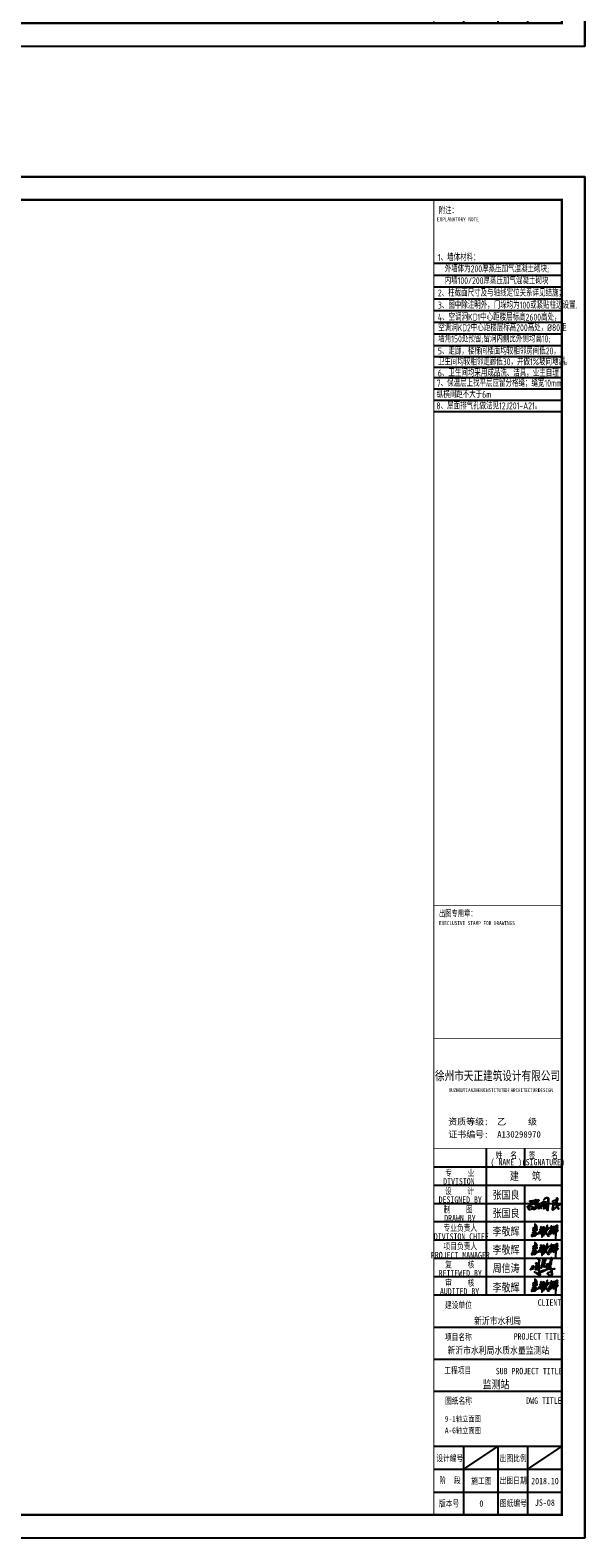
# Model space of a CAD drawing. Header units: inches. Extents: x 224620 to 3435104, y 247406 to 993300.
# Tile 45 of 110: x 310677 to 334909, y 383332 to 449137. Entities that reach past the tile are written whole.
import ezdxf
from ezdxf.enums import TextEntityAlignment as Align

# ---------------------------------------------------------------- set-up
doc = ezdxf.new("R2010")
doc.units = ezdxf.units.IN
doc.header["$MEASUREMENT"] = 0
for name, color, linetype in [('PUB_TEXT', 7, 'Continuous'), ('PUB_TITLE', 4, 'Continuous'), ('SHEET_TEXT', 3, 'Continuous'), ('TK', 7, 'Continuous'), ('细线', 135, 'Continuous')]:
    doc.layers.add(name, color=color, linetype=linetype)
doc.styles.add('-宋体', font='txt', dxfattribs={"width": 0.8})
doc.styles.add('TKHZ1', font='txt', dxfattribs={"width": 0.8})
doc.styles.add('TSSD_Dimension', font='Tssdeng.shx', dxfattribs={"width": 0.7, "bigfont": 'hztxt.shx'})
doc.styles.add('黑体', font='simhei.ttf')

# ---------------------------------------------------------------- blocks, each defined once
blk = doc.blocks.new('李敬辉')
h = blk.add_hatch(color=3)
h.paths.add_polyline_path([(3997, 950), (3920, 887), (3809, 793), (3730, 732), (3680, 669), (3670, 639), (3707, 622), (3817, 678), (3907, 708), (3970, 728), (3990, 743), (3996, 778), (4006, 824), (4012, 887), (4026, 937), (4017, 959)], flags=16)
h.paths.add_polyline_path([(4032, 1341), (3906, 1270), (3844, 1178), (3835, 1138), (3884, 1156), (3964, 1210), (4023, 1252), (4056, 1307)], flags=16)
h.paths.add_polyline_path([(3256, 1743), (3239, 1696), (3258, 1665), (3275, 1637), (3275, 1591), (3284, 1520), (3277, 1464), (3259, 1421), (3246, 1392), (3212, 1377), (3163, 1377), (3103, 1399), (3078, 1426), (3069, 1469), (3038, 1469), (3014, 1453), (3014, 1416), (3040, 1373), (3083, 1317), (3111, 1295), (3148, 1295), (3188, 1306), (3208, 1306), (3215, 1290), (3199, 1251), (3129, 1163), (3066, 1117), (3031, 1080), (2990, 1020), (2990, 980), (3003, 969), (3035, 1020), (3096, 1076), (3142, 1114), (3172, 1138), (3188, 1150), (3209, 1171), (3205, 1145), (3186, 1107), (3176, 1078), (3105, 1013), (3025, 946), (2962, 886), (2916, 846), (2880, 812), (2857, 774), (2851, 744), (2868, 730), (2914, 771), (3024, 864), (3095, 923), (3162, 988), (3200, 1041), (3222, 1053), (3243, 1067), (3270, 1067), (3247, 1030), (3206, 960), (3152, 893), (3048, 780), (2915, 625), (2820, 519), (2736, 377), (2707, 320), (2707, 272), (2718, 253), (2745, 249), (2858, 363), (2963, 495), (3041, 601), (3088, 652), (3116, 687), (3154, 721), (3170, 721), (3184, 707), (3175, 659), (3160, 609), (3147, 547), (3103, 439), (3103, 399), (3135, 384), (3182, 435), (3275, 581), (3338, 676), (3378, 766), (3378, 823), (3364, 834), (3343, 815), (3312, 748), (3275, 694), (3250, 664), (3234, 664), (3234, 707), (3218, 760), (3202, 787), (3172, 799), (3153, 812), (3179, 842), (3250, 929), (3319, 1013), (3341, 1063), (3341, 1107), (3311, 1130), (3282, 1137), (3266, 1131), (3254, 1148), (3273, 1225), (3292, 1259), (3301, 1289), (3335, 1338), (3427, 1418), (3515, 1502), (3560, 1542), (3578, 1592), (3558, 1616), (3526, 1589), (3484, 1558), (3440, 1527), (3401, 1491), (3374, 1469), (3350, 1456), (3337, 1472), (3337, 1534), (3337, 1591), (3328, 1653), (3312, 1690), (3293, 1724)])
h.paths.add_polyline_path([(2399, 950), (2324, 886), (2292, 840), (2298, 804), (2330, 753), (2348, 744), (2367, 785), (2389, 842), (2408, 898), (2408, 924), (2408, 940)], flags=16)
h.paths.add_polyline_path([(2726, 1379), (2628, 1264), (2489, 1113), (2318, 957), (2226, 889), (2165, 831), (2104, 784), (1997, 689), (2046, 668), (2184, 746), (2218, 770), (2264, 716), (2287, 696), (2287, 668), (2279, 641), (2242, 584), (2112, 461), (2008, 361), (1921, 281), (1873, 252), (1824, 186), (1872, 164), (1991, 251), (2139, 383), (2207, 458), (2250, 500), (2296, 552), (2321, 577), (2343, 577), (2377, 503), (2448, 397), (2527, 290), (2627, 189), (2710, 140), (2784, 108), (2854, 101), (2832, 152), (2738, 216), (2653, 296), (2536, 404), (2475, 502), (2432, 579), (2413, 645), (2404, 684), (2437, 807), (2461, 906), (2469, 996), (2497, 1033), (2598, 1129), (2672, 1200), (2749, 1286), (2777, 1329), (2777, 1381)])
h.paths.add_polyline_path([(1690, 731), (1619, 719), (1581, 687), (1558, 632), (1548, 602), (1587, 576), (1663, 612), (1729, 669), (1745, 726), (1710, 742)], flags=16)
h.paths.add_polyline_path([(1183, 736), (1135, 680), (1135, 638), (1188, 631), (1265, 671), (1344, 714), (1416, 757), (1452, 777), (1477, 766), (1477, 657), (1466, 577), (1446, 529), (1446, 489), (1492, 469), (1546, 469), (1627, 509), (1666, 542), (1716, 569), (1800, 611), (1824, 683), (1824, 776), (1789, 814), (1724, 836), (1652, 814), (1589, 754), (1566, 776), (1572, 820), (1640, 889), (1699, 938), (1799, 1002), (1910, 1063), (1967, 1097), (2021, 1122), (2063, 1142), (2097, 1155), (2128, 1145), (2135, 1119), (2057, 959), (1964, 794), (1870, 589), (1838, 503), (1787, 397), (1741, 285), (1721, 228), (1709, 228), (1705, 265), (1694, 299), (1697, 321), (1684, 346), (1673, 360), (1659, 385), (1666, 401), (1660, 415), (1641, 405), (1641, 366), (1657, 320), (1666, 251), (1666, 181), (1666, 123), (1666, 65), (1645, 8), (1645, -29), (1645, -69), (1667, -85), (1699, -69), (1726, -15), (1726, 32), (1737, 83), (1755, 130), (1775, 190), (1814, 304), (1860, 404), (1908, 513), (1944, 579), (1997, 689), (2070, 840), (2158, 998), (2228, 1081), (2316, 1178), (2428, 1344), (2506, 1504), (2572, 1639), (2617, 1733), (2617, 1790), (2589, 1821), (2560, 1810), (2511, 1746), (2429, 1501), (2313, 1303), (2260, 1229), (2233, 1187), (2195, 1227), (2139, 1254), (2094, 1236), (1926, 1150), (1797, 1074), (1564, 939), (1446, 862), (1288, 793), (1232, 768)])
h.paths.add_polyline_path([(1508, 1612), (1472, 1551), (1454, 1489), (1476, 1432), (1499, 1368), (1516, 1323), (1506, 1298), (1496, 1275), (1446, 1256), (1385, 1233), (1346, 1178), (1346, 1147), (1362, 1130), (1410, 1150), (1463, 1178), (1523, 1196), (1540, 1176), (1547, 1106), (1547, 1051), (1562, 1032), (1605, 1047), (1637, 1086), (1637, 1138), (1656, 1166), (1674, 1205), (1692, 1238), (1720, 1266), (1720, 1240), (1720, 1201), (1784, 1236), (1857, 1317), (1938, 1387), (2010, 1446), (2041, 1501), (2041, 1545), (1994, 1545), (1971, 1538), (1962, 1517), (1962, 1501), (1956, 1482), (1946, 1467), (1933, 1463), (1933, 1489), (1943, 1517), (1943, 1540), (1924, 1568), (1912, 1591), (1912, 1610), (1891, 1615), (1884, 1609), (1868, 1597), (1859, 1575), (1873, 1540), (1873, 1518), (1873, 1493), (1854, 1459), (1843, 1441), (1843, 1425), (1804, 1402), (1716, 1368), (1671, 1331), (1651, 1304), (1609, 1304), (1594, 1338), (1594, 1420), (1551, 1471), (1551, 1521), (1566, 1578), (1566, 1619), (1533, 1619)], flags=17)
h.paths.add_polyline_path([(168, 583), (175, 642), (267, 713), (435, 770), (553, 799), (624, 799), (670, 766), (663, 732), (608, 654), (516, 562), (471, 526), (471, 498), (528, 481), (650, 493), (809, 516), (986, 538), (1089, 557), (1146, 573), (1190, 544), (1209, 505), (1179, 451), (1103, 433), (971, 406), (838, 406), (676, 394), (617, 394), (617, 363), (653, 286), (663, 224), (644, 171), (597, 110), (500, 65), (399, 65), (276, 65), (187, 65), (113, 32), (0, 0), (31, 83), (125, 138), (254, 168), (377, 168), (435, 153), (527, 169), (556, 220), (527, 281), (446, 328), (376, 363), (288, 363), (223, 327), (138, 259), (75, 190), (16, 169), (-13, 199), (28, 265), (101, 356), (176, 421), (250, 449), (317, 467), (362, 491), (424, 559), (479, 605), (520, 656), (537, 689), (503, 689), (448, 663), (350, 616), (292, 607), (225, 582), (184, 576)])
h.paths.add_polyline_path([(454, 1236), (413, 1218), (373, 1179), (341, 1153), (323, 1137), (333, 1129), (391, 1139), (443, 1147), (467, 1163), (467, 1193), (467, 1221), (461, 1231)], flags=16)
h.paths.add_polyline_path([(585, 1900), (576, 1780), (576, 1654), (582, 1573), (582, 1527), (593, 1508), (633, 1521), (723, 1567), (788, 1589), (788, 1628), (741, 1727), (669, 1827), (623, 1882)], flags=16)
h.paths.add_polyline_path([(551, 2093), (510, 2034), (510, 1862), (521, 1723), (521, 1632), (521, 1554), (516, 1519), (503, 1492), (450, 1472), (374, 1447), (280, 1421), (207, 1395), (197, 1357), (229, 1324), (367, 1359), (439, 1381), (478, 1381), (500, 1370), (481, 1328), (411, 1299), (365, 1259), (303, 1210), (255, 1158), (215, 1107), (185, 1050), (185, 1017), (252, 1017), (370, 1048), (435, 1058), (448, 1044), (432, 976), (419, 915), (412, 872), (412, 836), (429, 822), (471, 841), (510, 895), (538, 969), (552, 1029), (565, 1083), (636, 1095), (742, 1103), (827, 1114), (890, 1121), (898, 1167), (892, 1200), (840, 1208), (742, 1208), (640, 1183), (591, 1162), (562, 1151), (543, 1162), (543, 1233), (552, 1266), (563, 1302), (577, 1349), (611, 1411), (686, 1450), (792, 1490), (880, 1536), (910, 1581), (878, 1632), (784, 1783), (711, 1896), (631, 2001), (590, 2061)])
h.paths.add_polyline_path([(4309, 1042), (4268, 1084), (4229, 1099), (4220, 1083), (4248, 1025), (4267, 1004), (4250, 960), (4210, 930), (4146, 875), (4101, 829), (4083, 811), (4083, 841), (4091, 910), (4113, 971), (4132, 1020), (4171, 1072), (4207, 1126), (4167, 1146), (4123, 1086), (4108, 1072), (4099, 1119), (4116, 1170), (4123, 1231), (4221, 1309), (4285, 1384), (4311, 1411), (4299, 1453), (4269, 1464), (4256, 1437), (4234, 1406), (4201, 1372), (4163, 1339), (4142, 1317), (4118, 1301), (4102, 1310), (4130, 1365), (4183, 1419), (4214, 1505), (4260, 1619), (4286, 1705), (4290, 1789), (4267, 1825), (4197, 1844), (4083, 1799), (3971, 1735), (3880, 1669), (3814, 1610), (3764, 1574), (3730, 1544), (3716, 1552), (3720, 1592), (3711, 1618), (3692, 1625), (3664, 1595), (3664, 1561), (3664, 1491), (3641, 1407), (3603, 1319), (3568, 1231), (3528, 1142), (3496, 1068), (3463, 1007), (3450, 962), (3450, 932), (3479, 913), (3518, 972), (3581, 1104), (3635, 1226), (3662, 1305), (3694, 1379), (3724, 1459), (3763, 1499), (3888, 1596), (3984, 1656), (4085, 1696), (4152, 1728), (4191, 1735), (4211, 1720), (4197, 1665), (4176, 1595), (4159, 1536), (4142, 1490), (4105, 1467), (4002, 1400), (3919, 1339), (3843, 1278), (3801, 1221), (3772, 1165), (3733, 1098), (3713, 1033), (3745, 1015), (3745, 995), (3782, 948), (3836, 988), (3823, 1038), (3885, 1080), (3966, 1126), (4002, 1150), (4028, 1143), (4028, 1072), (3992, 1011), (3905, 933), (3691, 755), (3588, 642), (3553, 606), (3526, 556), (3526, 503), (3567, 466), (3636, 475), (3747, 539), (3855, 601), (3933, 654), (3960, 654), (3979, 637), (3971, 581), (3967, 513), (3956, 416), (3944, 289), (3944, 132), (3935, 16), (3935, -185), (3935, -326), (3953, -425), (3953, -513), (3978, -562), (3997, -530), (3997, -405), (3997, -280), (4003, -149), (4003, -50), (4003, 47), (4013, 148), (4013, 282), (4018, 353), (4032, 518), (4036, 587), (4041, 625), (4073, 648), (4083, 698), (4092, 729), (4192, 815), (4287, 888), (4327, 955), (4344, 1002)])
for points in [[(168, 583), (175, 642), (267, 713), (435, 770), (553, 799), (624, 799), (670, 766), (663, 732), (608, 654), (516, 562), (471, 526), (471, 498), (528, 481), (650, 493), (809, 516), (986, 538), (1089, 557), (1146, 573), (1190, 544), (1209, 505), (1179, 451), (1103, 433), (971, 406), (838, 406), (676, 394), (617, 394), (617, 363), (653, 286), (663, 224), (644, 171), (597, 110), (500, 65), (399, 65), (276, 65), (187, 65), (113, 32), (0, 0), (31, 83), (125, 138), (254, 168), (377, 168), (435, 153), (527, 169), (556, 220), (527, 281), (446, 328), (376, 363), (288, 363), (223, 327), (138, 259), (75, 190), (16, 169), (-13, 199), (28, 265), (101, 356), (176, 421), (250, 449), (317, 467), (362, 491), (424, 559), (479, 605), (520, 656), (537, 689), (503, 689), (448, 663), (350, 616), (292, 607), (225, 582), (184, 576)], [(551, 2093), (510, 2034), (510, 1862), (521, 1723), (521, 1632), (521, 1554), (516, 1519), (503, 1492), (450, 1472), (374, 1447), (280, 1421), (207, 1395), (197, 1357), (229, 1324), (367, 1359), (439, 1381), (478, 1381), (500, 1370), (481, 1328), (411, 1299), (365, 1259), (303, 1210), (255, 1158), (215, 1107), (185, 1050), (185, 1017), (252, 1017), (370, 1048), (435, 1058), (448, 1044), (432, 976), (419, 915), (412, 872), (412, 836), (429, 822), (471, 841), (510, 895), (538, 969), (552, 1029), (565, 1083), (636, 1095), (742, 1103), (827, 1114), (890, 1121), (898, 1167), (892, 1200), (840, 1208), (742, 1208), (640, 1183), (591, 1162), (562, 1151), (543, 1162), (543, 1233), (552, 1266), (563, 1302), (577, 1349), (611, 1411), (686, 1450), (792, 1490), (880, 1536), (910, 1581), (878, 1632), (784, 1783), (711, 1896), (631, 2001), (590, 2061)], [(454, 1236), (413, 1218), (373, 1179), (341, 1153), (323, 1137), (333, 1129), (391, 1139), (443, 1147), (467, 1163), (467, 1193), (467, 1221), (461, 1231)], [(585, 1900), (576, 1780), (576, 1654), (582, 1573), (582, 1527), (593, 1508), (633, 1521), (723, 1567), (788, 1589), (788, 1628), (741, 1727), (669, 1827), (623, 1882)], [(1183, 736), (1135, 680), (1135, 638), (1188, 631), (1265, 671), (1344, 714), (1416, 757), (1452, 777), (1477, 766), (1477, 657), (1466, 577), (1446, 529), (1446, 489), (1492, 469), (1546, 469), (1627, 509), (1666, 542), (1716, 569), (1800, 611), (1824, 683), (1824, 776), (1789, 814), (1724, 836), (1652, 814), (1589, 754), (1566, 776), (1572, 820), (1640, 889), (1699, 938), (1799, 1002), (1910, 1063), (1967, 1097), (2021, 1122), (2063, 1142), (2097, 1155), (2128, 1145), (2135, 1119), (2057, 959), (1964, 794), (1870, 589), (1838, 503), (1787, 397), (1741, 285), (1721, 228), (1709, 228), (1705, 265), (1694, 299), (1697, 321), (1684, 346), (1673, 360), (1659, 385), (1666, 401), (1660, 415), (1641, 405), (1641, 366), (1657, 320), (1666, 251), (1666, 181), (1666, 123), (1666, 65), (1645, 8), (1645, -29), (1645, -69), (1667, -85), (1699, -69), (1726, -15), (1726, 32), (1737, 83), (1755, 130), (1775, 190), (1814, 304), (1860, 404), (1908, 513), (1944, 579), (1997, 689), (2070, 840), (2158, 998), (2228, 1081), (2316, 1178), (2428, 1344), (2506, 1504), (2572, 1639), (2617, 1733), (2617, 1790), (2589, 1821), (2560, 1810), (2511, 1746), (2429, 1501), (2313, 1303), (2260, 1229), (2233, 1187), (2195, 1227), (2139, 1254), (2094, 1236), (1926, 1150), (1797, 1074), (1564, 939), (1446, 862), (1288, 793), (1232, 768)], [(1508, 1612), (1472, 1551), (1454, 1489), (1476, 1432), (1499, 1368), (1516, 1323), (1506, 1298), (1496, 1275), (1446, 1256), (1385, 1233), (1346, 1178), (1346, 1147), (1362, 1130), (1410, 1150), (1463, 1178), (1523, 1196), (1540, 1176), (1547, 1106), (1547, 1051), (1562, 1032), (1605, 1047), (1637, 1086), (1637, 1138), (1656, 1166), (1674, 1205), (1692, 1238), (1720, 1266), (1720, 1240), (1720, 1201), (1784, 1236), (1857, 1317), (1938, 1387), (2010, 1446), (2041, 1501), (2041, 1545), (1994, 1545), (1971, 1538), (1962, 1517), (1962, 1501), (1956, 1482), (1946, 1467), (1933, 1463), (1933, 1489), (1943, 1517), (1943, 1540), (1924, 1568), (1912, 1591), (1912, 1610), (1891, 1615), (1884, 1609), (1868, 1597), (1859, 1575), (1873, 1540), (1873, 1518), (1873, 1493), (1854, 1459), (1843, 1441), (1843, 1425), (1804, 1402), (1716, 1368), (1671, 1331), (1651, 1304), (1609, 1304), (1594, 1338), (1594, 1420), (1551, 1471), (1551, 1521), (1566, 1578), (1566, 1619), (1533, 1619)], [(1690, 731), (1619, 719), (1581, 687), (1558, 632), (1548, 602), (1587, 576), (1663, 612), (1729, 669), (1745, 726), (1710, 742)], [(2726, 1379), (2628, 1264), (2489, 1113), (2318, 957), (2226, 889), (2165, 831), (2104, 784), (1997, 689), (2046, 668), (2184, 746), (2218, 770), (2264, 716), (2287, 696), (2287, 668), (2279, 641), (2242, 584), (2112, 461), (2008, 361), (1921, 281), (1873, 252), (1824, 186), (1872, 164), (1991, 251), (2139, 383), (2207, 458), (2250, 500), (2296, 552), (2321, 577), (2343, 577), (2377, 503), (2448, 397), (2527, 290), (2627, 189), (2710, 140), (2784, 108), (2854, 101), (2832, 152), (2738, 216), (2653, 296), (2536, 404), (2475, 502), (2432, 579), (2413, 645), (2404, 684), (2437, 807), (2461, 906), (2469, 996), (2497, 1033), (2598, 1129), (2672, 1200), (2749, 1286), (2777, 1329), (2777, 1381)], [(2399, 950), (2324, 886), (2292, 840), (2298, 804), (2330, 753), (2348, 744), (2367, 785), (2389, 842), (2408, 898), (2408, 924), (2408, 940)], [(3256, 1743), (3239, 1696), (3258, 1665), (3275, 1637), (3275, 1591), (3284, 1520), (3277, 1464), (3259, 1421), (3246, 1392), (3212, 1377), (3163, 1377), (3103, 1399), (3078, 1426), (3069, 1469), (3038, 1469), (3014, 1453), (3014, 1416), (3040, 1373), (3083, 1317), (3111, 1295), (3148, 1295), (3188, 1306), (3208, 1306), (3215, 1290), (3199, 1251), (3129, 1163), (3066, 1117), (3031, 1080), (2990, 1020), (2990, 980), (3003, 969), (3035, 1020), (3096, 1076), (3142, 1114), (3172, 1138), (3188, 1150), (3209, 1171), (3205, 1145), (3186, 1107), (3176, 1078), (3105, 1013), (3025, 946), (2962, 886), (2916, 846), (2880, 812), (2857, 774), (2851, 744), (2868, 730), (2914, 771), (3024, 864), (3095, 923), (3162, 988), (3200, 1041), (3222, 1053), (3243, 1067), (3270, 1067), (3247, 1030), (3206, 960), (3152, 893), (3048, 780), (2915, 625), (2820, 519), (2736, 377), (2707, 320), (2707, 272), (2718, 253), (2745, 249), (2858, 363), (2963, 495), (3041, 601), (3088, 652), (3116, 687), (3154, 721), (3170, 721), (3184, 707), (3175, 659), (3160, 609), (3147, 547), (3103, 439), (3103, 399), (3135, 384), (3182, 435), (3275, 581), (3338, 676), (3378, 766), (3378, 823), (3364, 834), (3343, 815), (3312, 748), (3275, 694), (3250, 664), (3234, 664), (3234, 707), (3218, 760), (3202, 787), (3172, 799), (3153, 812), (3179, 842), (3250, 929), (3319, 1013), (3341, 1063), (3341, 1107), (3311, 1130), (3282, 1137), (3266, 1131), (3254, 1148), (3273, 1225), (3292, 1259), (3301, 1289), (3335, 1338), (3427, 1418), (3515, 1502), (3560, 1542), (3578, 1592), (3558, 1616), (3526, 1589), (3484, 1558), (3440, 1527), (3401, 1491), (3374, 1469), (3350, 1456), (3337, 1472), (3337, 1534), (3337, 1591), (3328, 1653), (3312, 1690), (3293, 1724)], [(3997, 950), (3920, 887), (3809, 793), (3730, 732), (3680, 669), (3670, 639), (3707, 622), (3817, 678), (3907, 708), (3970, 728), (3990, 743), (3996, 778), (4006, 824), (4012, 887), (4026, 937), (4017, 959)], [(4032, 1341), (3906, 1270), (3844, 1178), (3835, 1138), (3884, 1156), (3964, 1210), (4023, 1252), (4056, 1307)]]:
    blk.add_lwpolyline(points, close=True)
for points in [[(4267, 1004), (4250, 960), (4210, 930), (4146, 875), (4101, 829), (4083, 811), (4083, 841), (4091, 910), (4113, 971), (4132, 1020), (4171, 1072), (4207, 1126), (4167, 1146), (4123, 1086), (4108, 1072), (4099, 1119), (4116, 1170), (4123, 1231), (4221, 1309), (4285, 1384), (4311, 1411), (4299, 1453), (4269, 1464), (4256, 1437), (4234, 1406), (4201, 1372), (4163, 1339), (4142, 1317), (4118, 1301), (4102, 1310), (4130, 1365), (4183, 1419), (4214, 1505), (4260, 1619), (4286, 1705), (4290, 1789), (4267, 1825), (4197, 1844), (4083, 1799), (3971, 1735), (3880, 1669), (3814, 1610), (3764, 1574), (3730, 1544), (3716, 1552), (3720, 1592), (3711, 1618), (3692, 1625), (3664, 1595), (3664, 1561), (3664, 1491), (3641, 1407), (3603, 1319), (3568, 1231), (3528, 1142), (3496, 1068), (3463, 1007), (3450, 962), (3450, 932), (3479, 913), (3518, 972), (3581, 1104), (3635, 1226), (3662, 1305), (3694, 1379), (3724, 1459), (3763, 1499), (3888, 1596), (3984, 1656), (4085, 1696), (4152, 1728), (4191, 1735), (4211, 1720), (4197, 1665), (4176, 1595), (4159, 1536), (4142, 1490), (4105, 1467), (4002, 1400), (3919, 1339), (3843, 1278), (3801, 1221), (3772, 1165), (3733, 1098), (3713, 1033), (3745, 1015), (3745, 995), (3782, 948), (3836, 988), (3823, 1038), (3885, 1080), (3966, 1126), (4002, 1150), (4028, 1143), (4028, 1072), (3992, 1011), (3905, 933), (3691, 755), (3588, 642), (3553, 606), (3526, 556), (3526, 503), (3567, 466), (3636, 475), (3747, 539), (3855, 601), (3933, 654), (3960, 654), (3979, 637), (3971, 581), (3967, 513), (3956, 416), (3944, 289), (3944, 132), (3935, 16), (3935, -185), (3935, -326), (3953, -425), (3953, -513), (3978, -562), (3997, -530), (3997, -405), (3997, -280), (4003, -149), (4003, -50), (4003, 47), (4013, 148), (4013, 282), (4018, 353), (4032, 518), (4036, 587), (4041, 625), (4073, 648), (4083, 698), (4092, 729), (4192, 815), (4287, 888), (4327, 955), (4344, 1002), (4309, 1042)], [(4309, 1042), (4268, 1084), (4229, 1099), (4220, 1083), (4248, 1025), (4267, 1004)]]:
    blk.add_lwpolyline(points)
blk = doc.blocks.new('A$C1A962DD0')
at = {"linetype": 'Continuous'}
h = blk.add_hatch(color=256, dxfattribs=at)
h.paths.add_polyline_path([(92, 26), (90, 27), (74, 18), (94, 7), (95, 12)], flags=16)
h.paths.add_polyline_path([(91, 31), (90, 32), (88, 32), (78, 24), (80, 23), (90, 27)], flags=17)
h.paths.add_polyline_path([(197, 78), (195, 79), (175, 68), (174, 66), (176, 65), (202, 69), (203, 71), (197, 76)], flags=16)
h.paths.add_polyline_path([(129, 97), (128, 98), (128, 96)], flags=16)
h.paths.add_polyline_path([(134, 103), (132, 104), (129, 99), (130, 98)], flags=16)
h.paths.add_polyline_path([(187, 105), (186, 106), (184, 104), (185, 102)], flags=16)
h.paths.add_polyline_path([(81, 105), (79, 106), (68, 101), (64, 96), (61, 88), (62, 87), (67, 91), (70, 91), (70, 88), (58, 73), (55, 67), (56, 64), (66, 72), (72, 72), (76, 64), (82, 68), (83, 73), (81, 82)], flags=16)
h.paths.add_polyline_path([(190, 108), (189, 110), (187, 107), (188, 106)], flags=16)
h.paths.add_polyline_path([(201, 110), (199, 111), (188, 100), (188, 96), (192, 95), (196, 99)], flags=16)
h.paths.add_polyline_path([(207, 137), (205, 138), (192, 117), (189, 111), (190, 109), (204, 119)], flags=16)
h.paths.add_polyline_path([(214, 171), (212, 172), (212, 157), (215, 162)], flags=16)
h.paths.add_polyline_path([(140, 172), (145, 172), (154, 166), (154, 160), (142, 139), (146, 138), (147, 136), (138, 123), (140, 122), (145, 124), (146, 121), (133, 105), (145, 105), (148, 102), (145, 92), (147, 91), (154, 95), (154, 92), (141, 86), (140, 91), (144, 99), (143, 101), (136, 100), (129, 90), (125, 90), (124, 95), (139, 116), (137, 117), (133, 115), (130, 119), (139, 129), (140, 131), (136, 131), (135, 134), (139, 138), (150, 158), (149, 165), (147, 165), (144, 168), (140, 168), (133, 161), (126, 148), (118, 111), (114, 81), (110, 76), (113, 107), (118, 114), (125, 149), (133, 167)], flags=17)
h.paths.add_polyline_path([(208, 183), (211, 183), (218, 169), (218, 161), (211, 146), (210, 130), (208, 125), (209, 114), (194, 89), (206, 89), (204, 85), (199, 81), (204, 77), (209, 69), (230, 71), (240, 74), (245, 72), (243, 68), (211, 64), (217, 46), (220, 17), (217, 7), (211, 1), (201, 0), (191, 3), (178, 15), (173, 22), (173, 26), (179, 32), (189, 35), (199, 35), (181, 29), (176, 24), (182, 12), (187, 7), (197, 2), (205, 2), (213, 7), (216, 15), (216, 29), (211, 54), (205, 65), (194, 65), (164, 60), (119, 40), (120, 42), (125, 43), (146, 54), (142, 55), (114, 46), (101, 40), (94, 35), (94, 32), (96, 30), (104, 35), (107, 35), (117, 40), (111, 36), (103, 34), (100, 31), (98, 31), (95, 27), (99, 12), (99, 5), (97, 2), (93, 2), (70, 16), (53, 32), (43, 39), (54, 34), (68, 22), (70, 22), (72, 25), (89, 37), (85, 61), (83, 64), (77, 60), (72, 59), (70, 69), (65, 68), (56, 59), (51, 59), (51, 64), (62, 80), (61, 82), (57, 80), (55, 82), (61, 95), (60, 97), (30, 84), (27, 81), (27, 71), (25, 66), (23, 66), (24, 79), (21, 80), (12, 75), (3, 66), (4, 59), (0, 64), (0, 68), (8, 76), (23, 85), (19, 97), (22, 97), (26, 93), (28, 99), (26, 91), (28, 88), (45, 94), (58, 100), (63, 104), (63, 123), (60, 126), (59, 124), (57, 124), (56, 128), (58, 130), (62, 130), (65, 127), (67, 119), (67, 105), (80, 111), (78, 113), (72, 113), (71, 115), (82, 116), (85, 136), (88, 145), (88, 160), (77, 172), (69, 177), (63, 176), (58, 173), (62, 178), (66, 180), (73, 179), (78, 176), (90, 164), (92, 158), (90, 138), (86, 123), (87, 110), (85, 108), (85, 77), (86, 73), (88, 72), (93, 77), (94, 76), (87, 67), (92, 42), (95, 40), (117, 51), (165, 64), (193, 82), (190, 86), (191, 92), (187, 93), (184, 96), (183, 100), (175, 87), (170, 73), (168, 71), (166, 72), (169, 95), (169, 119), (171, 121), (173, 120), (173, 91), (191, 118), (207, 146)])
for points in [[(208, 183), (211, 183), (218, 169), (218, 161), (211, 146), (210, 130), (208, 125), (209, 114), (194, 89), (206, 89), (204, 85), (199, 81), (204, 77), (209, 69), (230, 71), (240, 74), (245, 72), (243, 68), (211, 64), (217, 46), (220, 17), (217, 7), (211, 1), (201, 0), (191, 3), (178, 15), (173, 22), (173, 26), (179, 32), (189, 35), (199, 35), (181, 29), (176, 24), (182, 12), (187, 7), (197, 2), (205, 2), (213, 7), (216, 15), (216, 29), (211, 54), (205, 65), (194, 65), (164, 60), (119, 40), (120, 42), (125, 43), (146, 54), (142, 55), (114, 46), (101, 40), (94, 35), (94, 32), (96, 30), (104, 35), (107, 35), (117, 40), (111, 36), (103, 34), (100, 31), (98, 31), (95, 27), (99, 12), (99, 5), (97, 2), (93, 2), (70, 16), (53, 32), (43, 39), (54, 34), (68, 22), (70, 22), (72, 25), (89, 37), (85, 61), (83, 64), (77, 60), (72, 59), (70, 69), (65, 68), (56, 59), (51, 59), (51, 64), (62, 80), (61, 82), (57, 80), (55, 82), (61, 95), (60, 97), (30, 84), (27, 81), (27, 71), (25, 66), (23, 66), (24, 79), (21, 80), (12, 75), (3, 66), (4, 59), (0, 64), (0, 68), (8, 76), (23, 85), (19, 97), (22, 97), (26, 93), (28, 99), (26, 91), (28, 88), (45, 94), (58, 100), (63, 104), (63, 123), (60, 126), (59, 124), (57, 124), (56, 128), (58, 130), (62, 130), (65, 127), (67, 119), (67, 105), (80, 111), (78, 113), (72, 113), (71, 115), (82, 116), (85, 136), (88, 145), (88, 160), (77, 172), (69, 177), (63, 176), (58, 173), (62, 178), (66, 180), (73, 179), (78, 176), (90, 164), (92, 158), (90, 138), (86, 123), (87, 110), (85, 108), (85, 77), (86, 73), (88, 72), (93, 77), (94, 76), (87, 67), (92, 42), (95, 40), (117, 51), (165, 64), (193, 82), (190, 86), (191, 92), (187, 93), (184, 96), (183, 100), (175, 87), (170, 73), (168, 71), (166, 72), (169, 95), (169, 119), (171, 121), (173, 120), (173, 91), (191, 118), (207, 146), (208, 183)], [(140, 172), (145, 172), (154, 166), (154, 160), (142, 139), (146, 138), (147, 136), (138, 123), (140, 122), (145, 124), (146, 121), (133, 105), (145, 105), (148, 102), (145, 92), (147, 91), (154, 95), (154, 92), (141, 86), (140, 91), (144, 99), (143, 101), (136, 100), (129, 90), (125, 90), (124, 95), (139, 116), (137, 117), (133, 115), (130, 119), (139, 129), (140, 131), (136, 131), (135, 134), (139, 138), (150, 158), (149, 165), (147, 165), (144, 168), (140, 168), (133, 161), (126, 148), (118, 111), (114, 81), (110, 76), (113, 107), (118, 114), (125, 149), (133, 167), (140, 172)], [(214, 171), (212, 172), (212, 157), (215, 162), (214, 171)], [(81, 105), (79, 106), (68, 101), (64, 96), (61, 88), (62, 87), (67, 91), (70, 91), (70, 88), (58, 73), (55, 67), (56, 64), (66, 72), (72, 72), (76, 64), (82, 68), (83, 73), (81, 82), (81, 105)], [(92, 26), (90, 27), (74, 18), (94, 7), (95, 12), (92, 26)], [(91, 31), (90, 32), (88, 32), (78, 24), (80, 23), (90, 27), (91, 31)], [(129, 97), (128, 98), (128, 96), (129, 97)], [(134, 103), (132, 104), (129, 99), (130, 98), (134, 103)], [(197, 78), (195, 79), (175, 68), (174, 66), (176, 65), (202, 69), (203, 71), (197, 76), (197, 78)], [(187, 105), (186, 106), (184, 104), (185, 102), (187, 105)], [(190, 108), (189, 110), (187, 107), (188, 106), (190, 108)], [(201, 110), (199, 111), (188, 100), (188, 96), (192, 95), (196, 99), (201, 110)], [(207, 137), (205, 138), (192, 117), (189, 111), (190, 109), (204, 119), (207, 137)]]:
    blk.add_lwpolyline(points, dxfattribs=at)
blk = doc.blocks.new('张国良')
at = {"linetype": 'Continuous'}
h = blk.add_hatch(color=256, dxfattribs=at)
h.paths.add_polyline_path([(70, 138), (69, 139), (51, 139), (41, 137), (38, 134), (35, 122), (37, 113), (40, 110), (50, 110), (64, 114), (77, 122), (82, 127), (82, 132), (78, 137)], flags=16)
h.paths.add_polyline_path([(221, 144), (221, 146), (219, 147), (208, 139), (212, 137), (222, 137), (223, 140)], flags=16)
h.paths.add_polyline_path([(45, 149), (43, 150), (25, 139), (38, 138)], flags=16)
h.paths.add_polyline_path([(151, 155), (150, 156), (144, 155), (137, 149), (139, 142), (143, 138), (156, 149)], flags=16)
h.paths.add_polyline_path([(366, 158), (365, 159), (344, 158), (342, 155), (347, 144), (350, 143), (365, 155), (367, 157)], flags=16)
h.paths.add_polyline_path([(367, 161), (373, 161), (374, 158), (350, 141), (358, 124), (360, 122), (362, 125), (364, 114), (363, 113), (359, 117), (346, 138), (334, 128), (328, 125), (335, 133), (337, 133), (345, 140), (345, 143), (340, 153), (341, 159)])
h.paths.add_polyline_path([(209, 163), (207, 164), (205, 161), (204, 152), (206, 150)], flags=16)
h.paths.add_polyline_path([(216, 166), (214, 167), (212, 165), (209, 148), (209, 145), (212, 144), (218, 150), (218, 155), (219, 153), (221, 153), (223, 161), (221, 162), (221, 164)], flags=16)
h.paths.add_polyline_path([(76, 172), (77, 173), (68, 173), (63, 169), (60, 164), (64, 164)], flags=16)
h.paths.add_polyline_path([(78, 174), (77, 175), (77, 173)], flags=16)
h.paths.add_polyline_path([(335, 185), (333, 186), (321, 180), (323, 172), (325, 171), (330, 176)], flags=16)
h.paths.add_polyline_path([(333, 189), (335, 190), (338, 187), (338, 183), (319, 160), (317, 160), (317, 163), (322, 172), (321, 175), (318, 177), (313, 173), (307, 156), (299, 117), (299, 107), (301, 106), (323, 123), (325, 123), (310, 109), (308, 109), (303, 103), (300, 102), (296, 106), (296, 119), (309, 171), (317, 181)])
h.paths.add_polyline_path([(217, 189), (216, 190), (216, 188)], flags=16)
h.paths.add_polyline_path([(80, 189), (78, 190), (60, 180), (50, 172), (54, 171), (64, 173)], flags=16)
h.paths.add_polyline_path([(180, 190), (181, 190), (182, 179), (179, 167), (175, 122), (173, 125)])
h.paths.add_polyline_path([(342, 213), (341, 214), (341, 212)], flags=16)
h.paths.add_polyline_path([(142, 213), (141, 214), (128, 205), (117, 185), (117, 182), (113, 175), (119, 175), (128, 182), (141, 200), (143, 206)], flags=16)
h.paths.add_polyline_path([(114, 218), (115, 218), (113, 196), (110, 183), (111, 175), (114, 178), (119, 193), (125, 204), (131, 211), (139, 216), (143, 216), (147, 211), (147, 207), (135, 185), (126, 177), (131, 175), (132, 168), (123, 150), (117, 145), (93, 113), (96, 111), (102, 113), (111, 120), (139, 135), (139, 138), (135, 146), (136, 154), (144, 157), (154, 156), (158, 150), (155, 144), (144, 135), (153, 117), (150, 115), (142, 132), (140, 133), (100, 110), (89, 109), (97, 123), (101, 125), (104, 133), (124, 157), (130, 170), (130, 173), (128, 175), (116, 172), (103, 164), (99, 164), (100, 167), (108, 171), (107, 180), (110, 189), (110, 199), (113, 212), (110, 213), (88, 195), (73, 180), (74, 177), (86, 179), (86, 176), (71, 165), (53, 156), (43, 142), (44, 139), (54, 142), (67, 142), (82, 137), (85, 134), (86, 128), (80, 120), (68, 113), (52, 108), (39, 108), (35, 112), (33, 118), (34, 125), (38, 135), (24, 136), (21, 138), (21, 140), (54, 159), (61, 169), (49, 170), (47, 171), (47, 173), (56, 180), (65, 184), (91, 201), (90, 203), (70, 202), (50, 198), (48, 199), (56, 201), (58, 203), (81, 206), (90, 206), (96, 204)])
h.paths.add_polyline_path([(229, 238), (239, 238), (252, 235), (254, 233), (255, 209), (249, 158), (247, 110), (245, 108), (245, 100), (242, 100), (236, 115), (229, 125), (208, 119), (198, 118), (202, 121), (224, 126), (228, 129), (225, 135), (211, 135), (201, 137), (199, 141), (204, 142), (204, 163), (211, 170), (216, 188), (214, 190), (203, 189), (197, 192), (196, 195), (203, 193), (227, 194), (226, 191), (218, 187), (214, 176), (214, 170), (220, 168), (226, 160), (226, 155), (220, 147), (222, 145), (224, 147), (227, 145), (225, 146), (223, 142), (230, 130), (239, 132), (241, 131), (232, 126), (242, 109), (244, 117), (244, 138), (252, 200), (252, 231), (250, 233), (241, 235), (228, 235), (218, 230), (206, 219), (204, 215), (205, 220), (213, 229), (223, 236)])
h.paths.add_polyline_path([(344, 240), (348, 237), (351, 233), (351, 231), (347, 231), (347, 229), (352, 224), (352, 213), (347, 206), (345, 192), (345, 169), (342, 162), (339, 162), (342, 168), (343, 199), (345, 208), (348, 213), (345, 214), (343, 211), (341, 211), (340, 213), (322, 207), (307, 199), (301, 194), (298, 195), (316, 207), (344, 218), (345, 220), (341, 223), (340, 227), (342, 227), (345, 223), (345, 230), (347, 232), (344, 237)])
for points in [[(114, 218), (115, 218), (113, 196), (110, 183), (111, 175), (114, 178), (119, 193), (125, 204), (131, 211), (139, 216), (143, 216), (147, 211), (147, 207), (135, 185), (126, 177), (131, 175), (132, 168), (123, 150), (117, 145), (93, 113), (96, 111), (102, 113), (111, 120), (139, 135), (139, 138), (135, 146), (136, 154), (144, 157), (154, 156), (158, 150), (155, 144), (144, 135), (153, 117), (150, 115), (142, 132), (140, 133), (100, 110), (89, 109), (97, 123), (101, 125), (104, 133), (124, 157), (130, 170), (130, 173), (128, 175), (116, 172), (103, 164), (99, 164), (100, 167), (108, 171), (107, 180), (110, 189), (110, 199), (113, 212), (110, 213), (88, 195), (73, 180), (74, 177), (86, 179), (86, 176), (71, 165), (53, 156), (43, 142), (44, 139), (54, 142), (67, 142), (82, 137), (85, 134), (86, 128), (80, 120), (68, 113), (52, 108), (39, 108), (35, 112), (33, 118), (34, 125), (38, 135), (24, 136), (21, 138), (21, 140), (54, 159), (61, 169), (49, 170), (47, 171), (47, 173), (56, 180), (65, 184), (91, 201), (90, 203), (70, 202), (50, 198), (48, 199), (56, 201), (58, 203), (81, 206), (90, 206), (96, 204), (114, 218)], [(80, 189), (78, 190), (60, 180), (50, 172), (54, 171), (64, 173), (80, 189)], [(76, 172), (77, 173), (68, 173), (63, 169), (60, 164), (64, 164), (76, 172)], [(78, 174), (77, 175), (77, 173), (78, 174)], [(142, 213), (141, 214), (128, 205), (117, 185), (117, 182), (113, 175), (119, 175), (128, 182), (141, 200), (143, 206), (142, 213)], [(180, 190), (181, 190), (182, 179), (179, 167), (175, 122), (173, 125), (180, 190)], [(229, 238), (239, 238), (252, 235), (254, 233), (255, 209), (249, 158), (247, 110), (245, 108), (245, 100), (242, 100), (236, 115), (229, 125), (208, 119), (198, 118), (202, 121), (224, 126), (228, 129), (225, 135), (211, 135), (201, 137), (199, 141), (204, 142), (204, 163), (211, 170), (216, 188), (214, 190), (203, 189), (197, 192), (196, 195), (203, 193), (227, 194), (226, 191), (218, 187), (214, 176), (214, 170), (220, 168), (226, 160), (226, 155), (220, 147), (222, 145), (224, 147), (227, 145), (225, 146), (223, 142), (230, 130), (239, 132), (241, 131), (232, 126), (242, 109), (244, 117), (244, 138), (252, 200), (252, 231), (250, 233), (241, 235), (228, 235), (218, 230), (206, 219), (204, 215), (205, 220), (213, 229), (223, 236), (229, 238)], [(216, 166), (214, 167), (212, 165), (209, 148), (209, 145), (212, 144), (218, 150), (218, 155), (219, 153), (221, 153), (223, 161), (221, 162), (221, 164), (216, 166)], [(217, 189), (216, 190), (216, 188), (217, 189)], [(333, 189), (335, 190), (338, 187), (338, 183), (319, 160), (317, 160), (317, 163), (322, 172), (321, 175), (318, 177), (313, 173), (307, 156), (299, 117), (299, 107), (301, 106), (323, 123), (325, 123), (310, 109), (308, 109), (303, 103), (300, 102), (296, 106), (296, 119), (309, 171), (317, 181), (333, 189)], [(344, 240), (348, 237), (351, 233), (351, 231), (347, 231), (347, 229), (352, 224), (352, 213), (347, 206), (345, 192), (345, 169), (342, 162), (339, 162), (342, 168), (343, 199), (345, 208), (348, 213), (345, 214), (343, 211), (341, 211), (340, 213), (322, 207), (307, 199), (301, 194), (298, 195), (316, 207), (344, 218), (345, 220), (341, 223), (340, 227), (342, 227), (345, 223), (345, 230), (347, 232), (344, 237), (344, 240)], [(335, 185), (333, 186), (321, 180), (323, 172), (325, 171), (330, 176), (335, 185)], [(342, 213), (341, 214), (341, 212), (342, 213)], [(45, 149), (43, 150), (25, 139), (38, 138), (45, 149)], [(70, 138), (69, 139), (51, 139), (41, 137), (38, 134), (35, 122), (37, 113), (40, 110), (50, 110), (64, 114), (77, 122), (82, 127), (82, 132), (78, 137), (70, 138)], [(151, 155), (150, 156), (144, 155), (137, 149), (139, 142), (143, 138), (156, 149), (151, 155)], [(209, 163), (207, 164), (205, 161), (204, 152), (206, 150), (209, 163)], [(221, 144), (221, 146), (219, 147), (208, 139), (212, 137), (222, 137), (223, 140), (221, 144)], [(367, 161), (373, 161), (374, 158), (350, 141), (358, 124), (360, 122), (362, 125), (364, 114), (363, 113), (359, 117), (346, 138), (334, 128), (328, 125), (335, 133), (337, 133), (345, 140), (345, 143), (340, 153), (341, 159), (367, 161)], [(366, 158), (365, 159), (344, 158), (342, 155), (347, 144), (350, 143), (365, 155), (367, 157), (366, 158)]]:
    blk.add_lwpolyline(points, dxfattribs=at)
blk = doc.blocks.new('wrtgtg')
at = {"color": 4}
for p, q in [((7804, -4841), (7804, 52559)), ((7804, -2434), (7804, -2434)), ((2146, -4841), (7804, -4841))]:
    blk.add_line(p, q, dxfattribs=at)
at = {"color": 251}
for p, q in [((5004, -1841), (3504, -2841)), ((7804, -1841), (6304, -2841))]:
    blk.add_line(p, q, dxfattribs=at)
at = {"layer": 'PUB_TITLE'}
for p, q in [((-75296, 53559), (8804, 53559)), ((8804, 53559), (8804, -5841)), ((2204, 52559), (7804, 52559)), ((2204, 52559), (7804, 52559)), ((7804, -4841), (7804, 52559)), ((4504, 4748), (4504, 11159)), ((6187, 10359), (6187, 11159)), ((2204, 10359), (7804, 10359)), ((2204, 9559), (7804, 9559)), ((6187, 4748), (6187, 9559)), ((2204, 8759), (7804, 8759)), ((2204, 7959), (7804, 7959)), ((2204, 7159), (7804, 7159)), ((2204, 6359), (7804, 6359)), ((2204, 5559), (7804, 5559)), ((2204, 4759), (7804, 4759)), ((2204, 4759), (7804, 4759)), ((2204, 3359), (7804, 3359)), ((2204, 1959), (7804, 1959)), ((2204, 559), (7804, 559)), ((2204, -1841), (7804, -1841)), ((3504, -1841), (3504, -4841)), ((5004, -1841), (5004, -4841)), ((6304, -1841), (6304, -4841)), ((2204, -2841), (7804, -2841)), ((2204, -3841), (7804, -3841))]:
    blk.add_line(p, q, dxfattribs=at)
blk.add_lwpolyline([(-75296, -5841), (8804, -5841), (8804, 53559), (-75296, 53559)], close=True, dxfattribs=at)
at = {"layer": 'PUB_TITLE', "const_width": 100}
blk.add_lwpolyline([(-72796, -4841), (7804, -4841), (7804, 52559), (-72796, 52559)], close=True, dxfattribs=at)
at = {"layer": 'PUB_TITLE'}
for points, const_width in [([(2204, -4841), (2204, 52559)], 50), ([(2204, 21759), (7804, 21759)], 29.7), ([(2204, 15959), (7804, 15959)], 29.7), ([(2204, 11159), (7804, 11159)], 29.7), ([(2204, 4759), (7804, 4759)], 29.7)]:
    blk.add_lwpolyline(points, dxfattribs=dict(at, const_width=const_width))
at = {"linetype": 'Continuous', "xscale": 4, "yscale": 4, "zscale": 4}
blk.add_blockref('张国良', (6200, 8052), dxfattribs=at)
for name, p, xscale, yscale, zscale in [('李敬辉', (6484, 7310), 0.264000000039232, 0.264000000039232, 0.264000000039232), ('李敬辉', (6484, 6510), 0.264000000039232, 0.264000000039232, 0.264000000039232), ('A$C1A962DD0', (6423, 5598), 4.320000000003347, 4.320000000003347, 4.320000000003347), ('李敬辉', (6484, 4910), 0.264000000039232, 0.264000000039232, 0.264000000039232)]:
    blk.add_blockref(name, p, dxfattribs=dict(xscale=xscale, yscale=yscale, zscale=zscale))
at = {"style": '黑体', "width": 0.8}
for s, height, p in [('XUZHOU', 164.3, (2858, 13617)), ('TIANZHENG', 164.3, (3491, 13617)), ('INSTITUTE', 164.3, (4385, 13617)), ('OF', 164.3, (5314, 13617)), ('ARCHITECTURE', 164.29, (5561, 13617)), ('DESIGN', 164.3, (6764, 13617))]:
    blk.add_text(s, height=height, dxfattribs=at).set_placement(p)
at = {"layer": 'SHEET_TEXT', "style": '-宋体', "width": 0.75}
blk.add_text('徐州市天正建筑设计有限公司', height=400, dxfattribs=at).set_placement((4987, 14131), align=Align.CENTER)
at = {"layer": 'TK'}
for s, height, style, width, p in [('附注：', 280, 'TKHZ1', 0.7, (2431, 51973)), ('EXECLUSIVE STAMP FOR DRAWINGS', 175, 'TKHZ1', 0.8, (2431, 20904)), ('出图专用章：', 280, 'TKHZ1', 0.7, (2431, 21279)), ('建设单位', 280, '-宋体', 0.75, (2693, 4184)), ('CLIENT', 280, '-宋体', 0.75, (6743, 4289, 0)), ('项目名称', 280, '-宋体', 0.75, (2692, 2782)), ('PROJECT TITLE', 280, '-宋体', 0.75, (5693, 2808, 0)), ('图纸名称', 280, '-宋体', 0.75, (2695, 2)), ('DWG TITLE', 280, '-宋体', 0.75, (6245, 7, 0)), ('设计编号', 280, '-宋体', 0.75, (2313, -2504, 0)), ('出图比例', 280, '-宋体', 0.75, (5084, -2507, 0)), ('阶  段', 280, '-宋体', 0.75, (2449, -3467, 0)), ('施工图', 280, '-宋体', 0.75, (3839, -3495, 0)), ('出图日期', 280, '-宋体', 0.75, (5087, -3478, 0)), ('版本号', 280, '-宋体', 0.75, (2433, -4475, 0)), ('0', 280, '-宋体', 0.75, (4197, -4483, 0)), ('图纸编号', 280, '-宋体', 0.75, (5091, -4469, 0))]:
    blk.add_text(s, height=height, dxfattribs=dict(at, style=style, width=width)).set_placement(p)
for s, height, style, width, p in [('EXPLANATORY NOTE', 175, 'TKHZ1', 0.8, (3257, 51710)), ('( NAME )', 280, '-宋体', 0.75, (5373, 10533)), ('姓  名', 280, '-宋体', 0.75, (5373, 10869)), ('(SIGNATURE)', 280, '-宋体', 0.75, (6990, 10533)), ('签    名', 280, '-宋体', 0.75, (6990, 10869)), ('DIVISION ', 280, '-宋体', 0.75, (3388, 9719)), ('专    业', 280, '-宋体', 0.75, (3339, 10099)), ('设    计', 280, '-宋体', 0.75, (3331, 9299)), ('张国良', 350, 'TKHZ1', 0.8, (5362, 9141)), ('DESIGNED BY', 280, '-宋体', 0.75, (3360, 8921)), ('制    图    ', 280, '-宋体', 0.75, (3611, 8503)), ('张国良', 350, 'TKHZ1', 0.8, (5362, 8341)), ('专业负责人', 280, '-宋体', 0.75, (3364, 7700)), ('DRAWN BY', 280, '-宋体', 0.75, (3347, 8116)), ('DIVISION CHIEF', 280, '-宋体', 0.75, (3410, 7311)), ('李敬辉', 350, 'TKHZ1', 0.8, (5362, 7541)), ('PROJECT MANAGER', 280, '-宋体', 0.75, (3364, 6501)), ('项目负责人', 280, '-宋体', 0.75, (3364, 6900)), ('李敬辉', 350, 'TKHZ1', 0.8, (5362, 6741)), ('复    核', 280, '-宋体', 0.75, (3339, 6100)), ('周信涛', 350, 'TKHZ1', 0.8, (5362, 5941)), ('REIIEWED BY', 280, '-宋体', 0.75, (3361, 5715)), ('审    核', 280, '-宋体', 0.75, (3338, 5300)), ('李敬辉', 350, 'TKHZ1', 0.8, (5362, 5094)), ('AUDITED BY', 280, '-宋体', 0.75, (3330, 4916)), ('工程项目', 280, '-宋体', 0.75, (3252, 1473)), ('SUB PROJECT TITLE', 280, '-宋体', 0.75, (6369, 1438))]:
    blk.add_text(s, height=height, dxfattribs=dict(at, style=style, width=width)).set_placement(p, align=Align.MIDDLE)
at = {"layer": 'TK', "style": '-宋体'}
for s, p in [('资质等级:  乙     级', (2836, 12185)), ('证书编号:  A130298970', (2836, 11630))]:
    blk.add_text(s, height=280, dxfattribs=at).set_placement(p)
at = {"layer": 'TK'}
for s, height, style, width, p in [('建   筑', 350, 'TKHZ1', 0.8, (6205, 9774)), ('新沂市水利局', 304.9, 'TKHZ1', 0.8, (4991, 3479)), ('新沂市水利局水质水量监测站', 304.92, 'TKHZ1', 0.8, (5024, 2192)), ('监测站', 350, 'TKHZ1', 0.8, (4923, 680)), ('2018.10', 280, '-宋体', 0.75, (7062, -3501))]:
    blk.add_text(s, height=height, dxfattribs=dict(at, style=style, width=width)).set_placement(p, align=Align.CENTER)

msp = doc.modelspace()

# ---------------------------------------------------------------- linework, layer by layer
at = {"layer": '细线'}
for points in [[(328309, 438964.2), (333909, 438964.2)], [(328309, 438437.8), (333909, 438437.8)], [(328309, 437926.5), (333909, 437926.5)], [(328309, 437926.5), (333909, 437926.5)], [(328309, 437926.5), (333909, 437926.5)], [(328309, 437415.2), (333909, 437415.2)], [(328309, 436903.9), (333909, 436903.9)], [(328309, 436392.6), (333909, 436392.6)], [(328309, 435881.3), (333909, 435881.3)], [(328309, 435370), (333909, 435370)], [(328309, 434885.7), (333909, 434885.7)], [(328309, 434427.9), (333909, 434427.9)], [(328309, 433970.1), (333909, 433970.1)], [(328309, 433970.1), (333909, 433970.1)], [(328309, 433477.3), (333909, 433477.3)], [(328309, 432984.4), (333909, 432984.4)], [(328309, 432494.6), (333909, 432494.6)]]:
    msp.add_lwpolyline(points, dxfattribs=at)

# ---------------------------------------------------------------- block references
for p in [(326104.7, 454281.3), (326104.7, 389172.7)]:
    msp.add_blockref('wrtgtg', p)

# ---------------------------------------------------------------- texts
at = {"style": 'TKHZ1', "width": 0.8}
for s, p in [('9-1轴立面图', (329580.7, 388403.6)), ('A-G轴立面图', (329580.7, 387897.1))]:
    msp.add_text(s, height=245, dxfattribs=at).set_placement(p, align=Align.CENTER)
at = {"layer": 'PUB_TEXT', "style": 'TSSD_Dimension', "width": 0.7}
for s, p in [('1、墙体材料：', (328488.5, 439063)), ('外墙体为200厚蒸压加气混凝土砌块;', (328788, 438572, 0)), ('内墙100/200厚蒸压加气混凝土砌块', (328784.9, 438053.3, 0)), ('2、柱截面尺寸及与轴线定位关系详见结施；', (328488.5, 437517.4)), ('3、图中除注明外，门垛均为100或紧贴柱边设置.', (328488.5, 436984.5)), ('4、空调洞KD1中心距楼层标高2600高处，', (328488.5, 436459.6)), ('空调洞KD2中心距楼层标高200高处，%%C80距', (328501.7, 435998.1)), ('墙角150处预留;留洞内侧比外侧均高10;', (328503.5, 435514.1)), ('5、走廊，楼梯间楼面均较相邻房间低20，', (328488.5, 434983.7)), ('卫生间均较相邻走廊低30，并做1%%%坡向地漏。', (328488.5, 434513.4)), ('6、卫生间均采用成品洗、洁具，业主自理', (328488.5, 434023.3)), ('7、保温层上找平层应留分格缝；缝宽10mm', (328437.5, 433580.7)), ('纵横间距不大于6m', (328437.5, 433089.8)), ('8、屋面排气孔做法见12J201-A21。', (328423.9, 432590.1))]:
    msp.add_text(s, height=300, dxfattribs=at).set_placement(p)
at = {"layer": 'TK', "style": 'TKHZ1', "width": 0.8}
msp.add_text('JS-08', height=280, dxfattribs=at).set_placement((333162.6, 384729.8), align=Align.CENTER)

doc.saveas('drawing.dxf')
